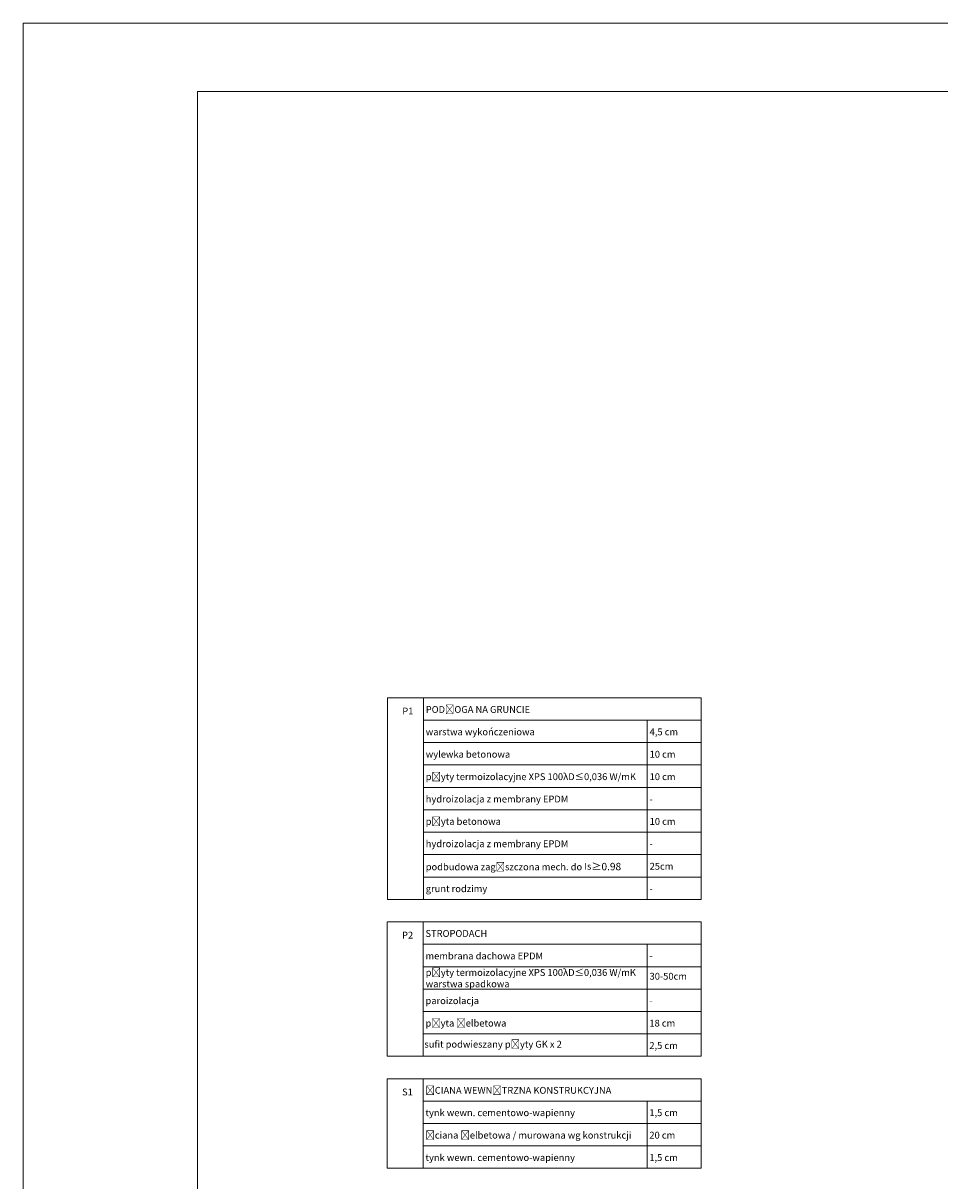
# Model space of a CAD drawing. Header units: millimetres. Extents: x 49908 to 79848, y -11883 to -3092.
# Tile 4 of 222: x 49908 to 51247, y -4784 to -3092. Entities that reach past the tile are written whole.
import ezdxf

# ---------------------------------------------------------------- set-up
doc = ezdxf.new("R2010")
doc.units = ezdxf.units.MM
doc.layers.add('A_CIENKA', color=9, linetype='Continuous', lineweight=9)
doc.layers.add('A_HATCH', color=9, linetype='Continuous', lineweight=9)
doc.layers.add('A_WYMIAR', color=9, linetype='Continuous', lineweight=5, transparency=0.2)
doc.styles.add('Arial', font='arial.ttf')

msp = doc.modelspace()

# ---------------------------------------------------------------- linework, layer by layer
at = {"layer": 'A_CIENKA', "color": 7, "true_color": 0xffffff}
msp.add_lwpolyline([(49907.7, -3092.1), (55847.7, -3092.1), (55847.7, -7292.6), (49907.7, -7292.6), (49907.7, -3092.1)], dxfattribs=at)
at = {"layer": 'A_CIENKA', "color": 2}
msp.add_lwpolyline([(50162.2, -3192.1), (55747.7, -3192.1), (55747.7, -7192.6), (50162.2, -7192.6)], close=True, dxfattribs=at)
at = {"layer": 'A_HATCH'}
for p, q in [((50439.6, -4077.9), (50439.6, -4372.6)), ((50439.6, -4077.9), (50898.2, -4077.9)), ((50492.3, -4077.9), (50492.3, -4372.6)), ((50898.2, -4077.9), (50898.2, -4372.6)), ((50492.3, -4110.7), (50898.2, -4110.7)), ((50819.3, -4110.7), (50819.3, -4372.6)), ((50492.3, -4143.4), (50898.2, -4143.4)), ((50492.3, -4176.1), (50898.2, -4176.1)), ((50492.3, -4208.9), (50898.2, -4208.9)), ((50492.3, -4208.9), (50898.2, -4208.9)), ((50492.3, -4241.6), (50898.2, -4241.6)), ((50492.3, -4274.4), (50898.2, -4274.4)), ((50492.3, -4307.1), (50898.2, -4307.1)), ((50492.3, -4339.8), (50898.2, -4339.8)), ((50439.6, -4372.6), (50898.2, -4372.6)), ((50439.2, -4405.3), (50439.2, -4601.7)), ((50439.6, -4405.3), (50898.2, -4405.3)), ((50491.9, -4405.3), (50491.9, -4601.7)), ((50897.8, -4405.3), (50897.8, -4601.7)), ((50491.9, -4438), (50897.8, -4438)), ((50818.9, -4438), (50818.9, -4601.7)), ((50491.9, -4470.8), (50897.8, -4470.8)), ((50491.9, -4503.5), (50897.8, -4503.5)), ((50491.9, -4536.3), (50897.8, -4536.3)), ((50491.9, -4569), (50897.8, -4569)), ((50439.2, -4601.7), (50897.8, -4601.7)), ((50439.2, -4634.5), (50897.8, -4634.5)), ((50439.2, -4634.5), (50439.2, -4765.4)), ((50491.9, -4634.5), (50491.9, -4765.4)), ((50897.8, -4634.5), (50897.8, -4765.4)), ((50491.9, -4667.2), (50897.8, -4667.2)), ((50818.9, -4667.2), (50818.9, -4765.4)), ((50491.9, -4699.9), (50897.8, -4699.9)), ((50491.9, -4732.7), (50897.8, -4732.7)), ((50439.2, -4765.4), (50897.8, -4765.4)), ((50439.2, -4765.4), (50897.8, -4765.4))]:
    msp.add_line(p, q, dxfattribs=at)

# ---------------------------------------------------------------- texts
at = {"layer": 'A_WYMIAR', "char_height": 10, "attachment_point": 1, "style": 'Arial'}
for s, heights, insert in [('P1', [0], (50461.5, -4092.3)), ('PODŁOGA NA GRUNCIE', [0], (50495.7, -4090)), ('warstwa wykończeniowa ', [0], (50495.7, -4122.7)), ('4,5 cm', [0], (50822.7, -4122.7)), ('wylewka betonowa ', [0], (50495.7, -4155.4)), ('10 cm', [0], (50822.7, -4155.4)), ('płyty termoizolacyjne XPS 100λ{\\Fromans|c238;D\\Fromans|c0;≤\\Fromans|c238;0,036 W/mK}', [0], (50495.7, -4188.2)), ('10 cm', [0], (50822.7, -4188.2)), ('hydroizolacja z membrany EPDM', [0], (50495.7, -4220.9)), ('-', [0], (50822.7, -4220.9)), ('płyta betonowa', [0], (50495.7, -4253.6)), ('10 cm', [0], (50822.7, -4253.6)), ('hydroizolacja z membrany EPDM', [0], (50495.7, -4286.2)), ('-', [0], (50822.7, -4286.2)), ('podbudowa zagęszczona mech. do Is{\\H1.08333x;≥0.98}', [0], (50495.7, -4319.1)), ('25cm', [0], (50822.7, -4319.1)), ('grunt rodzimy', [0], (50495.7, -4351.9)), ('-', [0], (50822.7, -4351.9)), ('P2', [9.22], (50461.1, -4419.7)), ('STROPODACH', [0], (50495.3, -4417.3)), ('membrana dachowa EPDM', [0], (50495.3, -4450.1)), ('-', [0], (50822.3, -4450.1)), ('płyty termoizolacyjne XPS 100λD≤0,036 W/mK\\Pwarstwa spadkowa', [0], (50495.6, -4474.3)), ('30-50cm', [0], (50822.6, -4479.8)), ('paroizolacja', [0], (50495.3, -4515.5)), ('-', [0], (50822.3, -4515.5)), ('płyta żelbetowa', [0], (50495.3, -4548.3)), ('18 cm', [0], (50822.3, -4548.3)), ('sufit podwieszany płyty GK x 2', [0], (50493.7, -4579.1)), ('2,5 cm', [0], (50822.3, -4581)), ('S1', [0], (50461.1, -4648.9)), ('ŚCIANA WEWNĘTRZNA KONSTRUKCYJNA', [0], (50495.3, -4646.5)), ('tynk wewn. cementowo-wapienny', [0], (50495.3, -4679.2)), ('1,5 cm', [0], (50822.3, -4679.2)), ('ściana żelbetowa / murowana wg konstrukcji', [0], (50495.3, -4712)), ('20 cm', [0], (50822.3, -4712)), ('tynk wewn. cementowo-wapienny', [0], (50495.3, -4744.7)), ('1,5 cm', [0], (50822.3, -4744.7))]:
    msp.add_mtext_dynamic_manual_height_columns(s, width=473.698, gutter_width=1.25, heights=heights, dxfattribs=dict(at, insert=insert))

doc.saveas('drawing.dxf')
